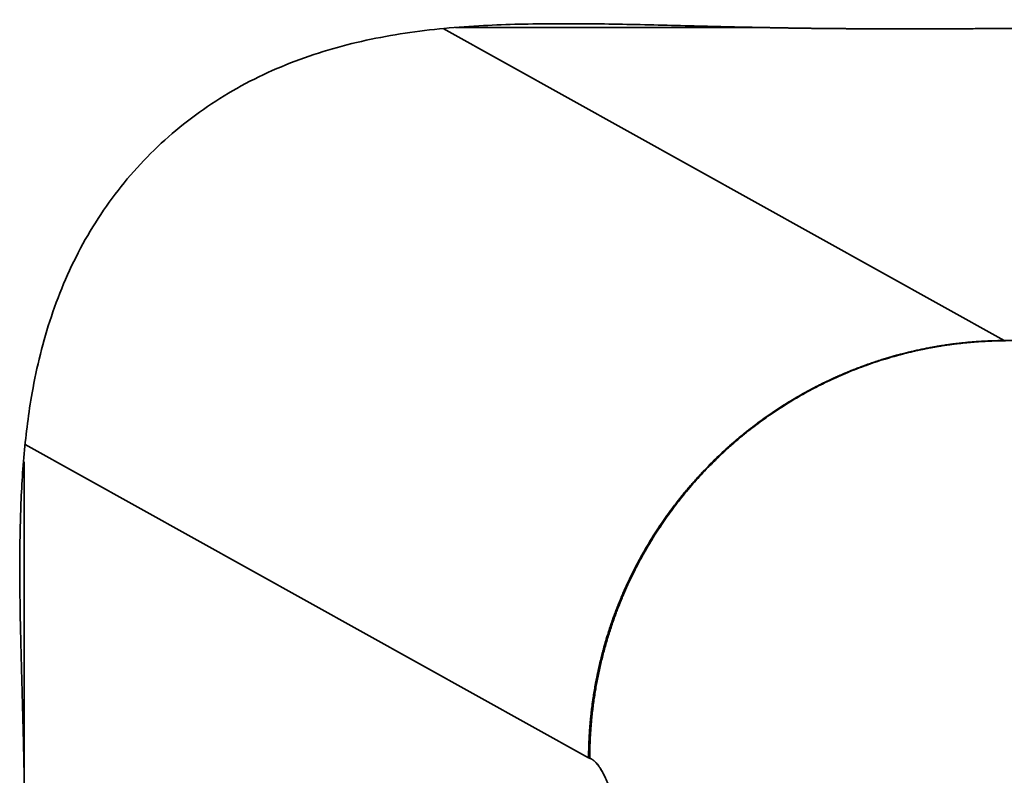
# Model space of a CAD drawing. Extents: x 46 to 342, y 25 to 270.
# Tile 138 of 256: x 247.44 to 251.63, y 77.39 to 80.61. Entities that reach past the tile are written whole.
import ezdxf

# ---------------------------------------------------------------- set-up
doc = ezdxf.new("R2010")
doc.units = 0
doc.layers.get('0').update_dxf_attribs({"lineweight": 13})

# ---------------------------------------------------------------- blocks, each defined once
blk = doc.blocks.new('BLOCK1')
at = {"color": 7, "lineweight": 35, "ltscale": 0.133258}
blk.add_line((-935.806, 163.367), (-941.137, 163.367), dxfattribs=at)
at = {"color": 7, "lineweight": 35, "ltscale": 0.273636}
blk.add_line((-941.348, 163.352), (-931.781, 158.033), dxfattribs=at)
blk.add_line((-941.348, 163.352), (-931.781, 158.033), dxfattribs=at)
at = {"color": 7, "lineweight": 35, "ltscale": 8.41867e-05}
blk.add_line((-931.781, 158.03), (-931.781, 158.033), dxfattribs=at)
at = {"color": 7, "lineweight": 35, "ltscale": 0.27483}
blk.add_line((-938.87, 150.923), (-948.478, 156.264), dxfattribs=at)
blk.add_line((-938.87, 150.923), (-948.478, 156.264), dxfattribs=at)
at = {"color": 7, "lineweight": 35}
blk.add_line((-948.493, 155.964), (-948.493, 127.912), dxfattribs=at)
at = {"color": 7, "lineweight": 35, "ltscale": 0.000518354}
blk.add_line((-938.851, 150.914), (-938.87, 150.923), dxfattribs=at)
at = {"color": 7, "lineweight": 35}
blk.add_arc((-923.523, -35372.298), 35530.333, 89.9765183, 90.0133177, dxfattribs=at)
for points, degree, knots in [([(-948.554, 153.028), (-948.562, 153.366), (-948.574, 154.046), (-948.563, 155.072), (-948.506, 156.108), (-948.391, 157.021), (-948.226, 157.803), (-948.039, 158.449), (-947.798, 159.079), (-947.502, 159.685), (-947.15, 160.26), (-946.744, 160.796), (-946.287, 161.288), (-945.782, 161.732), (-945.234, 162.124), (-944.648, 162.462), (-944.035, 162.743), (-943.399, 162.968), (-942.746, 163.141), (-942.084, 163.266), (-941.414, 163.351), (-940.762, 163.401), (-940.129, 163.426), (-939.517, 163.436), (-938.905, 163.434), (-938.293, 163.426), (-937.683, 163.412), (-937.072, 163.396), (-936.461, 163.381), (-936.053, 163.372), (-935.85, 163.368)], 3, [0, 0, 0, 0, 1.016399, 2.038456, 3.076821, 4.127717, 4.797853, 5.470331, 6.144644, 6.81852, 7.491365, 8.163015, 8.833448, 9.502711, 10.177584, 10.851442, 11.526267, 12.19967, 12.873686, 13.5479, 14.222072, 14.897771, 15.50988, 16.121255, 16.734284, 17.345479, 17.955811, 18.567009, 19.1791, 19.789471, 19.789471, 19.789471, 19.789471]), ([(-935.85, 163.368), (-935.325, 163.358), (-934.8, 163.35), (-934.276, 163.347), (-933.228, 163.345), (-932.178, 163.35), (-931.653, 163.353), (-930.419, 163.36), (-929.184, 163.366), (-928.474, 163.368), (-927.054, 163.37), (-925.634, 163.37), (-924.925, 163.37), (-922.166, 163.367), (-919.409, 163.366), (-916.959, 163.368), (-913.551, 163.373), (-910.142, 163.377), (-909.575, 163.378), (-907.013, 163.383), (-904.451, 163.387), (-903.249, 163.388), (-898.042, 163.389), (-892.834, 163.38), (-888.828, 163.378), (-883.403, 163.448), (-877.978, 163.508), (-876.607, 163.518), (-873.964, 163.474), (-871.336, 163.217), (-870.14, 163.035), (-867.692, 162.503), (-865.332, 161.654), (-864.15, 161.136), (-862.264, 160.161), (-860.489, 159.002), (-859.803, 158.516), (-856.597, 156.051), (-853.903, 152.991), (-852.189, 150.224), (-850.441, 146.189), (-849.352, 141.95), (-849.105, 140.814), (-848.639, 138.259), (-848.333, 135.682), (-848.201, 134.252), (-847.928, 130.606), (-847.786, 126.952), (-847.726, 124.678), (-847.687, 122.213), (-847.677, 119.747), (-847.676, 119.502), (-847.676, 119.257), (-847.676, 119.012)], 5, [0, 0, 0, 0, 0, 0, 6.173801, 6.173801, 6.173801, 12.347602, 12.347602, 12.347602, 20.674236, 20.674236, 20.674236, 29.000871, 29.000871, 29.000871, 53.037738, 53.037738, 53.037738, 69.004515, 69.004515, 69.004515, 83.107202, 83.107202, 83.107202, 130.115726, 130.115726, 130.115726, 146.782041, 146.782041, 146.782041, 161.087207, 161.087207, 161.087207, 176.168184, 176.168184, 176.168184, 185.922201, 185.922201, 185.922201, 223.57289, 223.57289, 223.57289, 237.172478, 237.172478, 237.172478, 254.014351, 254.014351, 254.014351, 280.069398, 280.069398, 280.069398, 282.946371, 282.946371, 282.946371, 282.946371, 282.946371, 282.946371]), ([(-931.781, 158.033), (-932.45, 158.03), (-933.119, 157.948), (-933.775, 157.786), (-935.038, 157.311), (-936.158, 156.555), (-936.671, 156.112), (-937.584, 155.114), (-938.242, 153.932), (-938.5, 153.304), (-938.739, 152.445), (-938.843, 151.564), (-938.86, 151.351), (-938.869, 151.137), (-938.87, 150.923)], 5, [0, 0, 0, 0, 0, 0, 4.868462, 4.868462, 4.868462, 9.746984, 9.746984, 9.746984, 14.627759, 14.627759, 14.627759, 16.181008, 16.181008, 16.181008, 16.181008, 16.181008, 16.181008]), ([(-938.87, 150.923), (-938.866, 151.594), (-938.784, 152.264), (-938.624, 152.923), (-938.15, 154.19), (-937.397, 155.313), (-936.955, 155.828), (-935.96, 156.744), (-934.78, 157.404), (-934.154, 157.662), (-933.297, 157.902), (-932.42, 158.006), (-932.207, 158.023), (-931.994, 158.032), (-931.781, 158.033)], 5, [0, 0, 0, 0, 0, 0, 4.875915, 4.875915, 4.875915, 9.757895, 9.757895, 9.757895, 14.636235, 14.636235, 14.636235, 16.185629, 16.185629, 16.185629, 16.185629, 16.185629, 16.185629]), ([(-931.781, 158.033), (-932.449, 158.03), (-933.117, 157.947), (-933.772, 157.786), (-935.034, 157.311), (-936.151, 156.555), (-936.664, 156.112), (-937.576, 155.113), (-938.231, 153.929), (-938.487, 153.3), (-938.725, 152.439), (-938.826, 151.557), (-938.842, 151.343), (-938.851, 151.129), (-938.851, 150.914)], 5, [0, 0, 0, 0, 0, 0, 4.866457, 4.866457, 4.866457, 9.744778, 9.744778, 9.744778, 14.628106, 14.628106, 14.628106, 16.184415, 16.184415, 16.184415, 16.184415, 16.184415, 16.184415]), ([(-931.763, 158.03), (-932.433, 158.028), (-933.102, 157.946), (-933.759, 157.785), (-935.024, 157.31), (-936.145, 156.554), (-936.659, 156.11), (-937.572, 155.11), (-938.229, 153.924), (-938.485, 153.295), (-938.723, 152.435), (-938.825, 151.554), (-938.842, 151.341), (-938.85, 151.128), (-938.851, 150.914)], 5, [0, 0, 0, 0, 0, 0, 4.647188, 4.647188, 4.647188, 9.304628, 9.304628, 9.304628, 13.965359, 13.965359, 13.965359, 15.44175, 15.44175, 15.44175, 15.44175, 15.44175, 15.44175]), ([(-948.493, 119.012), (-948.493, 121.053), (-948.493, 123.095), (-948.493, 125.136), (-948.493, 129.321), (-948.492, 133.505), (-948.491, 135.139), (-948.495, 138.643), (-948.496, 142.149), (-948.496, 143.511), (-948.483, 145.544), (-948.474, 147.573), (-948.472, 148.284), (-948.475, 149.632), (-948.498, 150.981), (-948.517, 151.66), (-948.538, 152.343), (-948.554, 153.028)], 5, [0, 0, 0, 0, 0, 0, 23.956931, 23.956931, 23.956931, 49.107179, 49.107179, 49.107179, 65.079597, 65.079597, 65.079597, 72.965192, 72.965192, 72.965192, 80.948796, 80.948796, 80.948796, 80.948796, 80.948796, 80.948796]), ([(-937.475, 136.552), (-937.52, 138.585), (-937.58, 140.578), (-937.655, 142.523), (-937.812, 145.448), (-938.032, 147.799), (-938.123, 148.573), (-938.314, 149.787), (-938.525, 150.503), (-938.629, 150.732), (-938.74, 150.87), (-938.852, 150.916), (-938.858, 150.918), (-938.864, 150.919), (-938.87, 150.923)], 5, [0, 0, 0, 0, 0, 0, 14.698344, 14.698344, 14.698344, 23.478935, 23.478935, 23.478935, 31.441691, 31.441691, 31.441691, 31.915427, 31.915427, 31.915427, 31.915427, 31.915427, 31.915427]), ([(-938.851, 150.914), (-938.722, 150.866), (-938.601, 150.697), (-938.49, 150.409), (-938.282, 149.621), (-938.107, 148.43), (-938.026, 147.726), (-937.821, 145.549), (-937.665, 142.737), (-937.584, 140.742), (-937.522, 138.683), (-937.475, 136.552)], 5, [0, 0, 0, 0, 0, 0, 8.500402, 8.500402, 8.500402, 17.276562, 17.276562, 17.276562, 32.261264, 32.261264, 32.261264, 32.261264, 32.261264, 32.261264])]:
    blk.add_open_spline(points, degree=degree, knots=knots, dxfattribs=at)

msp = doc.modelspace()

# ---------------------------------------------------------------- block references
at = {"lineweight": 0, "xscale": 0.25, "yscale": 0.25, "zscale": 0.25}
msp.add_blockref('BLOCK1', (484.5779, 39.7324), dxfattribs=at)

doc.saveas('drawing.dxf')
